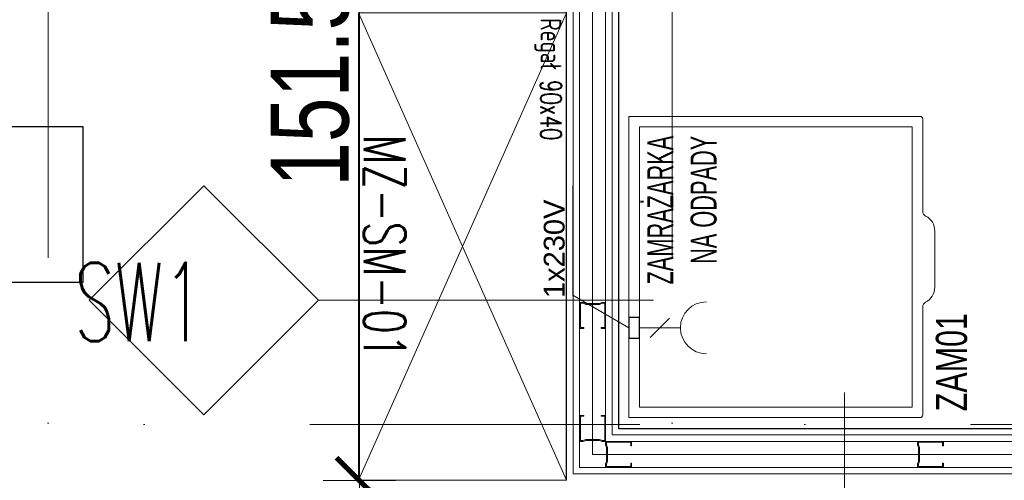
# Model space of a CAD drawing. Header units: millimetres. Extents: x -13532 to 2392, y -5241 to 5322.
# Tile 194 of 256: x -11050 to -10860, y 2201 to 2290. Entities that reach past the tile are written whole.
import ezdxf

# ---------------------------------------------------------------- set-up
doc = ezdxf.new("R2010")
doc.units = ezdxf.units.MM
doc.linetypes.add('KRESKAKROPKA2', pattern=[12.7, 6.35, -3.175, 0, -3.175])
doc.layers.get('Defpoints').update_dxf_attribs({"true_color": 0xdae6d4})
for name, color, linetype, lineweight in [('- AGP-1_OPISY', 7, 'Continuous', 9), ('cz-gr', 122, 'Continuous', 30), ('cz-sr', 150, 'Continuous', 15), ('Gastronomia PKN ORLEN', 220, 'Continuous', 9), ('GK - ŚRODEK - AGP1', 32, 'Continuous', 5), ('opisy pomieszczeń - AGP1', 7, 'Continuous', 5)]:
    doc.layers.add(name, color=color, linetype=linetype, lineweight=lineweight)
for name, color, linetype, lineweight, true_color in [('a___wymiary', 7, 'Continuous', 5, 0x666666), ('batting - AGP1', 7, 'Continuous', 5, 0xadadad), ('Meble - AGP1', 7, 'Continuous', 15, 0x999999), ('MEBLE PKN', 7, 'Continuous', 9, 0xa0a0a0), ('OPIS - AGP1', 7, 'Continuous', 0, 0x7f7f7f), ('OSI', 7, 'KRESKAKROPKA2', 5, 0x7f7f7f), ('profil - AGP1', 7, 'Continuous', 5, 0x3f3f3f), ('WYMIARY - AGP1', 7, 'Continuous', 5, 0x716d5a)]:
    doc.layers.add(name, color=color, linetype=linetype, lineweight=lineweight, true_color=true_color)
doc.styles.add('ARIAL NARROW', font='ARIALN.TTF', dxfattribs={"width": 0.9})
doc.styles.add('JACEK_07', font='simplex.shx', dxfattribs={"width": 0.7})
doc.styles.get("Standard").update_dxf_attribs({"font": 'arial.ttf'})
doc.styles.add('style1', font='simplex.shx', dxfattribs={"width": 0.6})
doc.linetypes.add('BATTING', pattern='A,0.0001,-0.1,[134,ltypeshp.shx,S=0.1,R=0,X=-0.1,Y=0],-0.2,[134,ltypeshp.shx,S=0.1,R=180,X=0.1,Y=0],-0.1', length=0.4001)
doc.dimstyles.new('wymiary agp1', dxfattribs={"dimtxt": 15, "dimasz": 5, "dimexe": 5, "dimexo": 5, "dimgap": 1.8, "dimtad": 1, "dimdec": 3, "dimrnd": 0.5, "dimdsep": 46, "dimtxsty": 'ARIAL NARROW', "dimblk": 'znacznik', "dimcen": 1.5, "dimse1": 1, "dimse2": 1, "dimclrd": 256, "dimclre": 256, "dimazin": 0, "dimtfac": 1, "dimtdec": 3, "dimtmove": 1, "dimatfit": 3, "dimldrblk": 'znacznik', "dimfxl": 1000, "dimfxlon": 1, "dimlwd": -1, "dimarcsym": 0})

# ---------------------------------------------------------------- blocks, each defined once
blk = doc.blocks.new('*U269')
at = {"layer": 'Meble - AGP1'}
for p, q in [((0, 0), (90, -40)), ((90, 0), (0, -40))]:
    blk.add_line(p, q, dxfattribs=at)
at = {"layer": 'Meble - AGP1', "flags": 128}
blk.add_lwpolyline([(0, 0), (90, 0), (90, -40), (0, -40)], close=True, dxfattribs=at)
at = {"layer": 'Meble - AGP1', "style": 'JACEK_07'}
for s, insert, char_height, width, attachment_point in [('Regał 90x40', (1, -1), 4, 41.1867, 1), ('\\pxqc;MZ-SM-01', (45, -39), 8, 90, 8)]:
    blk.add_mtext(s, dxfattribs=dict(at, insert=insert, char_height=char_height, width=width, attachment_point=attachment_point))
blk = doc.blocks.new('gn-230')
at = {"layer": 'Meble - AGP1'}
for p, q in [((-4, 0), (-19.8, 0)), ((-15.65, -3.75), (-8.15, 3.75))]:
    blk.add_line(p, q, dxfattribs=at)
at = {"layer": 'Meble - AGP1', "lineweight": 30}
blk.add_lwpolyline([(-4, -4), (0, -4), (0, 4), (-4, 4)], close=True, dxfattribs=at)
at = {"layer": 'Meble - AGP1'}
blk.add_arc((-29.8, 0), 10, 270, 90, dxfattribs=at)
blk = doc.blocks.new('Zamrażarka na odpady')
at = {"layer": 'Meble - AGP1'}
blk.add_lwpolyline([(17.29, 0), (23.54, 10.83), (44.7, 10.83)], dxfattribs=at)
blk.add_lwpolyline([(0, 0), (58, 0), (58, -56, -0.414214), (57.5, -56.5), (39.7, -56.5, 0.289122), (38.8, -57.07, -0.300084), (35.91, -58.81), (25.09, -58.81, -0.278224), (22.2, -57.07, 0.267387), (21.3, -56.5), (0.5, -56.5, -0.414214), (0, -56)], format="xyb", close=True, dxfattribs=at)
blk.add_lwpolyline([(2, -2), (56, -2), (56, -54.5), (2, -54.5)], close=True, dxfattribs=at)
at = {"layer": 'Meble - AGP1', "xscale": 0.5, "yscale": 0.5, "zscale": 0.5, "rotation": 90.00000000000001}
blk.add_blockref('gn-230', (17.29, 0), dxfattribs=at)
at = {"layer": 'Meble - AGP1', "attachment_point": 1}
for s, insert, char_height, width in [('1x230V', (23.02, 16.39), 4, 32.4538), ('\\pxsm1,qr;{\\W0.6;ZAMRAŻARKA \\PNA ODPADY}', (25.38, -3.51), 5, 28.8858)]:
    blk.add_mtext(s, dxfattribs=dict(at, insert=insert, char_height=char_height, width=width))
at = {"layer": 'Meble - AGP1', "insert": (1.22, -59.03, 0), "char_height": 6, "width": 22.4806, "attachment_point": 1, "style": 'JACEK_07'}
blk.add_mtext('{\\fArial|b0|i0|c238|p34;ZAM01}', dxfattribs=at)
blk = doc.blocks.new('znacznik')
at = {"layer": 'a___wymiary'}
for p, q in [((0, 1.394), (0, -1.394)), ((1.394, 0), (-1.394, 0))]:
    blk.add_line(p, q, dxfattribs=at)
at = {"layer": 'a___wymiary', "const_width": 0.2}
blk.add_lwpolyline([(0.876, 0.876), (-0.876, -0.876)], dxfattribs=at)
blk = doc.blocks.new('*D598')
at = {"layer": 'Defpoints', "color": 0}
for p in [(-10976.23, 2352.85), (-10984.49, 2201.1), (-10960.55, 2201.1)]:
    blk.add_point(p, dxfattribs=at)
at = {"layer": 'WYMIARY - AGP1'}
blk.add_line((-10984.49, 2347.85), (-10984.49, 2206.1), dxfattribs=at)
at = {"layer": 'WYMIARY - AGP1', "xscale": 5, "yscale": 5, "zscale": 5}
for p, rotation in [((-10984.49, 2352.85), 90), ((-10984.49, 2201.1), 270)]:
    blk.add_blockref('znacznik', p, dxfattribs=dict(at, rotation=rotation))
at = {"layer": 'WYMIARY - AGP1', "color": 18, "true_color": 0x000000, "insert": (-10993.95, 2276.98), "char_height": 15, "attachment_point": 5, "rotation": 90, "style": 'ARIAL NARROW'}
blk.add_mtext('151.5', dxfattribs=at)
blk = doc.blocks.new('*D599')
at = {"layer": 'Defpoints', "color": 0}
for p in [(-10960.55, 2201.1), (-10984.49, 2028.97), (-10965.36, 2028.97)]:
    blk.add_point(p, dxfattribs=at)
at = {"layer": 'WYMIARY - AGP1'}
blk.add_line((-10984.49, 2196.1), (-10984.49, 2033.97), dxfattribs=at)
at = {"layer": 'WYMIARY - AGP1', "xscale": 5, "yscale": 5, "zscale": 5}
for p, rotation in [((-10984.49, 2201.1), 90), ((-10984.49, 2028.97), 270)]:
    blk.add_blockref('znacznik', p, dxfattribs=dict(at, rotation=rotation))
at = {"layer": 'WYMIARY - AGP1', "color": 18, "true_color": 0x000000, "insert": (-10993.82, 2115.04), "char_height": 15, "attachment_point": 5, "rotation": 90, "style": 'ARIAL NARROW'}
blk.add_mtext('172', dxfattribs=at)
blk = doc.blocks.new('osi')
at = {"layer": 'OSI', "ltscale": 10}
for p, q in [((-11044.44, 845.85), (-11044.44, 3158.85)), ((-10924.41, 845.85), (-10924.41, 3158.85)), ((-11756.72, 2211.85), (-9340.14, 2211.85))]:
    blk.add_line(p, q, dxfattribs=at)

msp = doc.modelspace()

# ---------------------------------------------------------------- linework, layer by layer
at = {"layer": 'batting - AGP1', "linetype": 'BATTING', "ltscale": 5}
msp.add_lwpolyline([(-10728.876, 2206.0952), (-10939.6218, 2206.1044), (-10939.6283, 2354.9879)], dxfattribs=at)
at = {"layer": 'cz-gr'}
for p, q in [((-10944.6217, 2201.1045), (-10944.6217, 2352.8544)), ((-10934.6217, 2352.8544), (-10934.6217, 2211.1045)), ((-10934.6217, 2211.1045), (-10731.0091, 2211.1045))]:
    msp.add_line(p, q, dxfattribs=at)
at = {"layer": 'GK - ŚRODEK - AGP1'}
for p, q in [((-10942.1217, 2203.6045), (-10942.1217, 2355.3544)), ((-10937.1217, 2355.3544), (-10937.1217, 2208.6045)), ((-10943.3717, 2202.3545), (-10943.3717, 2354.1044)), ((-10935.8717, 2354.1044), (-10935.8717, 2209.8545)), ((-10937.1217, 2208.6045), (-10732.5091, 2208.6045)), ((-10935.8717, 2209.8545), (-10729.7591, 2209.8545)), ((-10732.5091, 2203.6045), (-10942.1217, 2203.6045)), ((-10729.7591, 2202.3545), (-10943.3717, 2202.3545))]:
    msp.add_line(p, q, dxfattribs=at)
at = {"layer": 'OPIS - AGP1'}
msp.add_lwpolyline([(-11036.4594, 2235.7826), (-11014.4094, 2257.8326), (-10992.3594, 2235.7826), (-11014.4094, 2213.7326), (-11036.4594, 2235.7826)], close=True, dxfattribs=at)
for points in [[(-10992.3594, 2235.7826), (-10927.932, 2235.7826)], [(-10891.1799, 2218.035), (-10891.1799, 2159.5768)]]:
    msp.add_lwpolyline(points, dxfattribs=at)
at = {"layer": 'opisy pomieszczeń - AGP1', "lineweight": 30}
msp.add_lwpolyline([(-11067.6557, 2269.2231), (-11037.6557, 2269.2231), (-11037.6557, 2239.2231), (-11067.6557, 2239.2231), (-11067.6557, 2269.2231)], dxfattribs=at)
at = {"layer": 'profil - AGP1', "ltscale": 5}
for points in [[(-10942.1217, 2230.3544), (-10942.1219, 2235.3544), (-10941.4552, 2235.3545), (-10940.9219, 2235.1545), (-10938.3217, 2235.1546), (-10937.7884, 2235.3546), (-10937.1217, 2235.3547), (-10937.1215, 2230.3547), (-10937.9428, 2230.3546), (-10937.9918, 2230.4028), (-10937.9918, 2230.4731), (-10937.9428, 2230.5213), (-10937.2882, 2230.5213), (-10937.2884, 2235.188), (-10937.7582, 2235.188), (-10938.2915, 2234.9879), (-10940.9521, 2234.9878), (-10941.4854, 2235.1878), (-10941.9552, 2235.1878), (-10941.955, 2230.5211), (-10941.3717, 2230.5211), (-10941.3137, 2230.4749), (-10941.3137, 2230.4007), (-10941.3717, 2230.3545), (-10942.1217, 2230.3544)], [(-10942.1217, 2213.6045), (-10942.1219, 2208.6045), (-10941.4552, 2208.6044), (-10940.9219, 2208.8044), (-10938.3217, 2208.8043), (-10937.7884, 2208.6043), (-10937.1217, 2208.6042), (-10937.1215, 2213.6042), (-10937.9428, 2213.6043), (-10937.9918, 2213.5561), (-10937.9918, 2213.4858), (-10937.9428, 2213.4376), (-10937.2882, 2213.4376), (-10937.2884, 2208.7709), (-10937.7582, 2208.7709), (-10938.2915, 2208.971), (-10940.9521, 2208.9711), (-10941.4854, 2208.7711), (-10941.9552, 2208.7711), (-10941.955, 2213.4378), (-10941.3717, 2213.4378), (-10941.3137, 2213.484), (-10941.3137, 2213.5582), (-10941.3717, 2213.6044), (-10942.1217, 2213.6045)], [(-10932.1215, 2203.6045), (-10937.1215, 2203.6043), (-10937.1215, 2204.271), (-10936.9215, 2204.8043), (-10936.9216, 2207.4045), (-10937.1216, 2207.9378), (-10937.1217, 2208.6045), (-10932.1217, 2208.6047), (-10932.1216, 2207.7834), (-10932.1699, 2207.7344), (-10932.2401, 2207.7344), (-10932.2883, 2207.7833), (-10932.2883, 2208.438), (-10936.955, 2208.4378), (-10936.955, 2207.968), (-10936.755, 2207.4347), (-10936.7548, 2204.7741), (-10936.9548, 2204.2408), (-10936.9548, 2203.771), (-10932.2881, 2203.7712), (-10932.2882, 2204.3545), (-10932.2419, 2204.4125), (-10932.1677, 2204.4125), (-10932.1215, 2204.3545), (-10932.1215, 2203.6045)], [(-10872.1215, 2203.6045), (-10877.1215, 2203.6043), (-10877.1215, 2204.271), (-10876.9215, 2204.8043), (-10876.9216, 2207.4045), (-10877.1216, 2207.9378), (-10877.1217, 2208.6045), (-10872.1217, 2208.6047), (-10872.1216, 2207.7834), (-10872.1699, 2207.7344), (-10872.2401, 2207.7344), (-10872.2883, 2207.7833), (-10872.2883, 2208.438), (-10876.955, 2208.4378), (-10876.955, 2207.968), (-10876.755, 2207.4347), (-10876.7548, 2204.7741), (-10876.9548, 2204.2408), (-10876.9548, 2203.771), (-10872.2881, 2203.7712), (-10872.2882, 2204.3545), (-10872.2419, 2204.4125), (-10872.1677, 2204.4125), (-10872.1215, 2204.3545), (-10872.1215, 2203.6045)]]:
    msp.add_lwpolyline(points, dxfattribs=at)

# ---------------------------------------------------------------- block references
at = {"layer": 'cz-sr'}
msp.add_blockref('osi', (0.0999, 0), dxfattribs=at)
at = {"layer": 'Gastronomia PKN ORLEN', "rotation": 89.99999999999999}
msp.add_blockref('Zamrażarka na odpady', (-10932.6217, 2213.1909), dxfattribs=at)
at = {"layer": 'MEBLE PKN', "rotation": 270}
msp.add_blockref('*U269', (-10944.6217, 2291.1045), dxfattribs=at)

# ---------------------------------------------------------------- texts
at = {"layer": '- AGP-1_OPISY', "insert": (-11014.4094, 2227.8846), "char_height": 15.12, "attachment_point": 9, "style": 'style1'}
msp.add_mtext('\\pxqc;SW1', dxfattribs=at)

# ---------------------------------------------------------------- dimensions: what is measured, and where the dimension line sits
at = {"layer": 'WYMIARY - AGP1'}
for base, p1, p2, picture, middle in [((-10984.4889, 2201.1044), (-10976.2276, 2352.8544), (-10960.5479, 2201.1044), '*D598', (-10993.9475, 2276.9794)), ((-10984.4889, 2028.9661), (-10960.5479, 2201.1044), (-10965.3586, 2028.9661), '*D599', (-10993.8196, 2115.0353))]:
    dim = msp.add_linear_dim(base=base, p1=p1, p2=p2, angle=90, dimstyle='wymiary agp1', override={"dimclrd": 256, "dimclre": 256}, dxfattribs=at)
    dim.commit()
    dim.dimension.update_dxf_attribs({"geometry": picture, "text_midpoint": middle})

doc.saveas('drawing.dxf')
